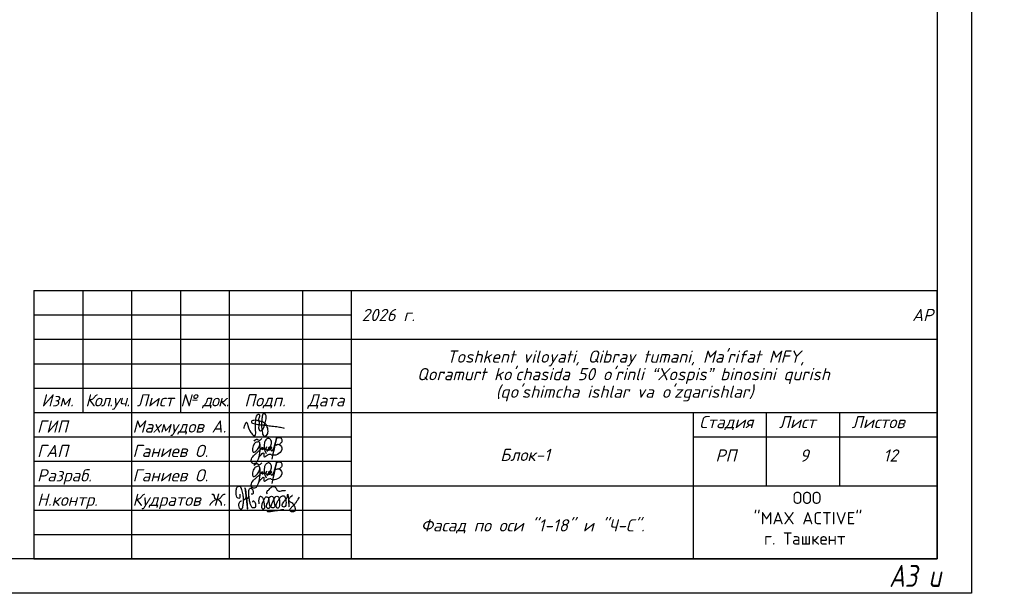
# Model space of a CAD drawing. Header units: millimetres. Extents: x 1112040 to 6903494, y -332921 to -150905.
# Tile 133 of 153: x 1986533 to 2006701, y -241982 to -230192. Entities that reach past the tile are written whole.
import ezdxf
from ezdxf.enums import TextEntityAlignment as Align

# ---------------------------------------------------------------- set-up
doc = ezdxf.new("R2010")
doc.units = ezdxf.units.MM
doc.styles.get("Standard").update_dxf_attribs({"font": 'isocpeui.ttf'})
doc.styles.add('style1', font='isocpeui.ttf', dxfattribs={"height": 80})
doc.styles.add('Tahoma', font='tahoma.ttf')
doc.styles.add('ГОСТ 250', font='isocpeui.ttf', dxfattribs={"height": 250})
doc.styles.add('ГОСТ 300', font='isocpeui.ttf', dxfattribs={"height": 250})

# ---------------------------------------------------------------- blocks, each defined once
blk = doc.blocks.new('A$C4c4061ee')
at = {"color": 184, "lineweight": 30}
blk.add_spline([(-39.7, -7.1), (-36.8, 4), (-34, 7.9), (-31.2, -0.1), (-24.1, -16.2), (-16.7, -23.5), (-13.9, -23.5), (-12.5, -17.9), (-12.5, 12.7), (-8.3, 24.8), (-4.4, 27), (-3.4, 21.4), (-5.7, 12.9), (-4.4, 8), (-4.4, -10), (-2, -12.6), (3.3, -10), (9.6, 6.1), (12.6, 19.5), (7.6, 28.9), (4.7, 26.6), (2.4, 16.6), (1.1, -1.2), (2.9, -14.2), (6.8, -24.8), (10.9, -24.8), (15, -21.3), (16.5, -17.2), (16.5, -9.9), (12, 2), (5.9, 7.4), (-2.7, 10.3), (-10, 12.1), (-17, 12.1), (-21.5, 11.2), (-22.5, 7.7), (-20, 5.4), (-14, 3.7), (-0.7, 1.8), (11, 0.5), (22.2, -1.2), (37.6, -2.6), (43.5, -3.6), (49.3, -4.5), (54.9, -6.4)], degree=3, dxfattribs=at)
blk = doc.blocks.new('x2')
at = {"color": 184, "lineweight": 30}
for points in [[(78585, 16823), (78585, 16800), (78578, 16780), (78566, 16779), (78552, 16793), (78544, 16821), (78544, 16860), (78552, 16896), (78564, 16910), (78580, 16912), (78601, 16877), (78616, 16818), (78621, 16768), (78619, 16720), (78611, 16676), (78602, 16660), (78593, 16657), (78581, 16669), (78573, 16701), (78576, 16724), (78584, 16740), (78594, 16748), (78603, 16750)], [(78621, 16751), (78648, 16780), (78651, 16827), (78645, 16873), (78641, 16894), (78640, 16890), (78642, 16883), (78649, 16847), (78651, 16827), (78656, 16789), (78660, 16746), (78664, 16706), (78667, 16672), (78670, 16661), (78668, 16666), (78667, 16673), (78662, 16732), (78659, 16755), (78657, 16779), (78656, 16786), (78664, 16778), (78674, 16781), (78681, 16806), (78681, 16850), (78685, 16876), (78696, 16889), (78711, 16888), (78728, 16865), (78731, 16843), (78727, 16825), (78716, 16823), (78709, 16824)], [(78886, 16827), (78881, 16847), (78905, 16877), (78937, 16904), (78959, 16908), (78977, 16898), (78986, 16880), (78997, 16864), (79013, 16858), (79041, 16860), (79061, 16865), (79080, 16864), (79086, 16862)], [(78681, 16802), (78685, 16767), (78695, 16721), (78707, 16692), (78720, 16679), (78739, 16676), (78754, 16683), (78761, 16706), (78756, 16725), (78748, 16738), (78736, 16746), (78724, 16744), (78721, 16737)], [(78797, 16717), (78799, 16789), (78806, 16801), (78818, 16800), (78841, 16772), (78848, 16732), (78854, 16681), (78849, 16663), (78835, 16661), (78825, 16677), (78828, 16710), (78841, 16744), (78856, 16774), (78870, 16795), (78889, 16793), (78903, 16760), (78909, 16701), (78909, 16673), (78892, 16667), (78877, 16683), (78882, 16713), (78895, 16740), (78901, 16769), (78910, 16791), (78930, 16803), (78950, 16791), (78958, 16755), (78963, 16717), (78965, 16682), (78952, 16673), (78932, 16676), (78931, 16706), (78946, 16742), (78966, 16782), (78978, 16800), (79002, 16799), (79017, 16771), (79021, 16716), (79017, 16685), (79006, 16671), (78991, 16674), (78983, 16708), (78998, 16742), (79019, 16775), (79039, 16800), (79068, 16805), (79086, 16776), (79091, 16716), (79082, 16687), (79061, 16684), (79050, 16697), (79066, 16740), (79088, 16767), (79107, 16798), (79110, 16823), (79111, 16819), (79125, 16691), (79125, 16695), (79121, 16755), (79122, 16767), (79132, 16785), (79154, 16805), (79162, 16810), (79158, 16808)], [(79121, 16760), (79131, 16746), (79145, 16737), (79160, 16728), (79174, 16710), (79187, 16686), (79192, 16665), (79190, 16644), (79182, 16633), (79161, 16630), (79145, 16632), (79135, 16643), (79134, 16657), (79144, 16670), (79157, 16684), (79172, 16700), (79187, 16716), (79206, 16740), (79225, 16769), (79240, 16791)], [(78879, 16636), (78919, 16635), (78966, 16642), (79009, 16647), (79042, 16654), (79068, 16654)]]:
    blk.add_spline(points, degree=3, dxfattribs=at)
blk = doc.blocks.new('Odil Ganiyev')
at = {"color": 184, "lineweight": 30}
for points in [[(278218, -189288), (278220, -189298), (278251, -189229), (278258, -189294), (278315, -189206), (278295, -189231), (278320, -189288), (278380, -189198), (278355, -189239), (278384, -189286), (278449, -189192), (278428, -189223), (278438, -189281), (278515, -189197), (278494, -189208), (278505, -189282), (278604, -188932), (278563, -189514)], [(278009, -189095), (278081, -189029), (278139, -189055), (278204, -188993)], [(278174, -189155), (278173, -189633), (278135, -189699), (278036, -189702), (278008, -189605), (278074, -189469), (278128, -189405), (278218, -189288)], [(278213, -189509), (278316, -189388), (278340, -189483), (278421, -189425), (278521, -189382)]]:
    blk.add_spline(points, degree=3, dxfattribs=at)
for points, knots in [([(278396, -189316), (278466, -189243), (278495, -189145), (278487, -189009), (278378, -188944), (278332, -188998), (278319, -189020), (278305, -189050), (278280, -189134), (278300, -189288), (278388, -189386)], [0, 0, 0, 0, 210.331661, 341.544209, 437.993539, 521.209993, 521.209993, 521.209993, 602.643394, 823.015149, 823.015149, 823.015149, 823.015149]), ([(278604, -188939), (278630, -188908), (278658, -188890), (278746, -188897), (278776, -188980), (278743, -189054), (278691, -189101), (278617, -189118)], [0, 0, 0, 0, 59.301687, 137.83445, 232.671471, 306.955654, 371.443461, 371.443461, 371.443461, 371.443461]), ([(278093, -189111), (278063, -189124), (277979, -189180), (277976, -189469), (278121, -189357), (278159, -189260), (278167, -189222)], [0, 0, 0, 0, 84.01965, 319.3343, 434.006974, 519.963926, 519.963926, 519.963926, 519.963926]), ([(278167, -189222), (278181, -189151), (278171, -189084), (278111, -189103), (278093, -189111)], [526.826092, 526.826092, 526.826092, 526.826092, 665.559085, 706.396126, 706.396126, 706.396126, 706.396126]), ([(278617, -189118), (278680, -189058), (278780, -189127), (278817, -189262), (278675, -189400), (278595, -189412), (278531, -189410)], [498.211239, 498.211239, 498.211239, 498.211239, 560.962433, 628.560844, 789.184895, 992.203079, 992.203079, 992.203079, 992.203079])]:
    blk.add_open_spline(points, degree=3, knots=knots, dxfattribs=at)
blk = doc.blocks.new('yhtnt')
for p, q in [((1798926, 99518), (1817426, 99518)), ((1798926, 99518), (1798926, 94018)), ((1799926, 99518), (1799926, 97018)), ((1800926, 99518), (1800926, 94018)), ((1801926, 99518), (1801926, 97018)), ((1802926, 99518), (1802926, 94018)), ((1804426, 99518), (1804426, 94018)), ((1805426, 99518), (1805426, 94018)), ((1798926, 99018), (1805426, 99018)), ((1798926, 98518), (1817426, 98518)), ((1798926, 98018), (1805426, 98018)), ((1798926, 97518), (1805426, 97518)), ((1798926, 97018), (1817426, 97018)), ((1812426, 97018), (1812426, 94018)), ((1813926, 97018), (1813926, 95518)), ((1815426, 97018), (1815426, 95518)), ((1798926, 96518), (1805426, 96518)), ((1812426, 96518), (1817426, 96518)), ((1798926, 96018), (1805426, 96018)), ((1798926, 95518), (1817426, 95518)), ((1798926, 95018), (1805426, 95018)), ((1798926, 94518), (1805426, 94518))]:
    blk.add_line(p, q)
blk.add_lwpolyline([(1798926, 94018), (1817426, 94018), (1817426, 99518)])
for name, p, xscale, yscale, zscale in [('A$C4c4061ee', (1803575, 96752), 8.662286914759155, 8.662286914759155, 8.662286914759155), ('x2', (1656826, 64020), 1.86192246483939, 1.86192246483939, 1.86192246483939)]:
    blk.add_blockref(name, p, dxfattribs=dict(xscale=xscale, yscale=yscale, zscale=zscale))
at = {"xscale": 0.7425847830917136, "yscale": 0.7425847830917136, "zscale": 0.7425847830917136, "rotation": 351.5695638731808}
for p in [(1619809, 265602), (1619809, 265102)]:
    blk.add_blockref('Odil Ganiyev', p, dxfattribs=at)
at = {"linetype": 'Continuous', "lineweight": 25, "style": 'ГОСТ 250'}
for s, p in [('Изм.', (1799408, 97268)), ('Лист', (1801408, 97268)), ('Подп.', (1803658, 97268)), ('Дата', (1804908, 97268))]:
    blk.add_text(s, height=250, dxfattribs=at).set_placement(p, align=Align.MIDDLE_CENTER)
for s, p in [('ГИП', (1798989, 96606)), ('Махмудов А.', (1800945, 96606)), ('ГАП', (1798989, 96106)), ('Ганиев О.', (1800945, 96106)), ('Разраб.', (1798989, 95606)), ('Ганиев О.', (1800945, 95606)), ('Н.контр.', (1798989, 95106)), ('Кудратов Ж.', (1800945, 95106))]:
    blk.add_text(s, height=250, dxfattribs=at).set_placement(p)
at = {"ltscale": 100, "char_height": 250}
for s, insert, width, attachment_point, style in [('2026 г.                                                                АР ', (1805638, 99140), 11749.81, 1, 'style1'), ('{\\T0.9;Кол.уч.}', (1800431, 97393), 1092.75, 2, 'ГОСТ 250'), ('{\\T0.9;№ док.}', (1802422, 97393), 1092.75, 2, 'ГОСТ 250'), ('Стадия', (1812553, 96947), 1129.18, 1, 'style1'), ('Лист', (1814183, 96947), 750.19, 1, 'style1'), ('Листов', (1815676, 96947), 1093.54, 1, 'style1'), ('Блок-1 ', (1808475, 96275), 3629.97, 1, 'style1'), ('РП', (1812884, 96262), 806.3, 1, 'style1'), ('12', (1816322, 96262), 401.6, 1, 'style1'), ('\\pi2772.81725;{\\fISOCPEUR|b0|i0|c204|p34;ООО \\P\\pi1972.81725;"MAX ACTIVE" \\P\\pi2185.31725;г. Ташкент}', (1811694, 95395), 6095.63, 1, 'ГОСТ 300')]:
    blk.add_mtext(s, dxfattribs=dict(at, insert=insert, width=width, attachment_point=attachment_point, style=style))
at = {"ltscale": 100, "insert": (1805413, 98288), "char_height": 250, "width": 11326.72, "attachment_point": 1, "line_spacing_factor": 0.862598, "style": 'ГОСТ 300'}
blk.add_mtext("\\pi1966.0095;Toshkent viloyati, Qibray tumani, Ma'rifat MFY, \\P\\pi1357.77087;Qoramurt ko'chasida 50 o'rinli “Xospis” binosini qurish \\P\\pi2970.74435;(qo'shimcha ishlar va o'zgarishlar) ", dxfattribs=at)

msp = doc.modelspace()

# ---------------------------------------------------------------- linework, layer by layer
msp.add_lwpolyline([(1926025.8, -241937.9), (1926025.8, -212237.9), (2006025.8, -212237.9), (2006025.8, -241937.9), (1926025.8, -241937.9)])
msp.add_lwpolyline([(1928025.8, -241237.9), (1928025.8, -212937.9), (2005325.8, -212937.9), (2005325.8, -241237.9)], close=True)

# ---------------------------------------------------------------- block references
for p in [(-460477.3, -335255.6), (-61777.3, -335255.6), (1782.6, -335255.6), (62589.2, -335255.6), (105926.2, -335255.6), (187900.1, -335255.6), (-341377.3, -335455.6), (-222477.3, -335455.6), (-103577.3, -335455.6)]:
    msp.add_blockref('yhtnt', p)

# ---------------------------------------------------------------- texts
at = {"style": 'style1', "width": 0.8}
msp.add_text('А3 u', height=449.21, dxfattribs=at).set_placement((2004340.2, -241809.5))
at = {"ltscale": 100, "insert": (1278866.5, -225091.9), "char_height": 812.25, "width": 30724.842, "attachment_point": 1, "line_spacing_factor": 0.862598}
msp.add_mtext("\\pi677.61802;Toshkent viloyati, Qibray tumani, Ma'rifat MFY, Qoramurt \\P\\pi3956.15439;ko'chasida 50 o'rinli “Xospis” binosini qurish \\P\\pi6614.11944;(qo'shimcha ishlar va o'zgarishlar) ", dxfattribs=at)
at = {"ltscale": 100, "attachment_point": 1}
for s, insert, char_height, width, style in [('\\pi3254.13215;Спецификация элементов для устройства козырьков.\\P\\pi8227.35445;(КОЗЫРОК 5 ШТ)', (1823217.4, -231161.1), 432, 21119.961, 'Tahoma'), ('9', (2002511.1, -238994.1), 250, 391.196, 'style1'), ('Фасад по оси "1-18" и "Ч-С".', (1994749.9, -240423.7), 250, 5575.821, 'style1')]:
    msp.add_mtext(s, dxfattribs=dict(at, insert=insert, char_height=char_height, width=width, style=style))
at = {"color": 0, "ltscale": 100, "char_height": 225, "width": 1072.759, "attachment_point": 1, "line_spacing_factor": 0.828892, "style": 'Tahoma'}
for insert in [(1944860.7, -231695.2), (1964396.3, -231695.2)]:
    msp.add_mtext('\\pi59.2485;Объем \\P\\pi90.52788;ед.из.\\P\\pi254.93352;м²', dxfattribs=dict(at, insert=insert))
at = {"color": 0, "linetype": 'ByBlock', "lineweight": 13, "char_height": 225, "attachment_point": 1, "line_spacing_factor": 0.8, "style": 'Tahoma'}
for s, insert, width in [('\\pi-810,l810,t810,1215;Масляная окраска металлических поверхностей больших поверхностей [кроме кровель], количество окрасок 2{\\H1.42276x; }', (1952759.7, -234160.8), 11096.096), ('\\pi-810,l810,t810,1215;        Покрытие масляными или спиртовыми лаками по проолифленной поверхности за 2 раза стен', (1932404.4, -235841.4), 11701.822)]:
    msp.add_mtext(s, dxfattribs=dict(at, insert=insert, width=width))
at = {"color": 0, "lineweight": 18, "insert": (1949736.2, -234097.6), "char_height": 225, "width": 2174.311, "attachment_point": 1, "style": 'Tahoma'}
msp.add_mtext('\\pi518.83807;Окраска \\P\\pi27.73666;металлических \\P\\pi349.97474;элементов', dxfattribs=at)
at = {"color": 0, "ltscale": 75, "char_height": 225, "attachment_point": 7, "style": 'Tahoma'}
for s, insert, width in [('\\pi427.74561;Наружные \\P\\pi418.8806;дверные и \\P\\pi150.36146;оконные откосы', (1929951.5, -238003.3), 2726.471), ('\\pi23.33975;{\\LКрыльцо и \\P\\pi246.52645;пандус.}', (1930507.8, -239087.1), 1518.019), ('\\pi2590.67272;{\\T0.95;\\C256;Установка и разборка наружных инвентарных лесов высотой до 16 м трубчатых \\P\\pi6038.7335;для прочих отделочных работ\\H1.07572x; }', (1929562.5, -240170.5), 16213.145)]:
    msp.add_mtext(s, dxfattribs=dict(at, insert=insert, width=width))

doc.saveas('drawing.dxf')
